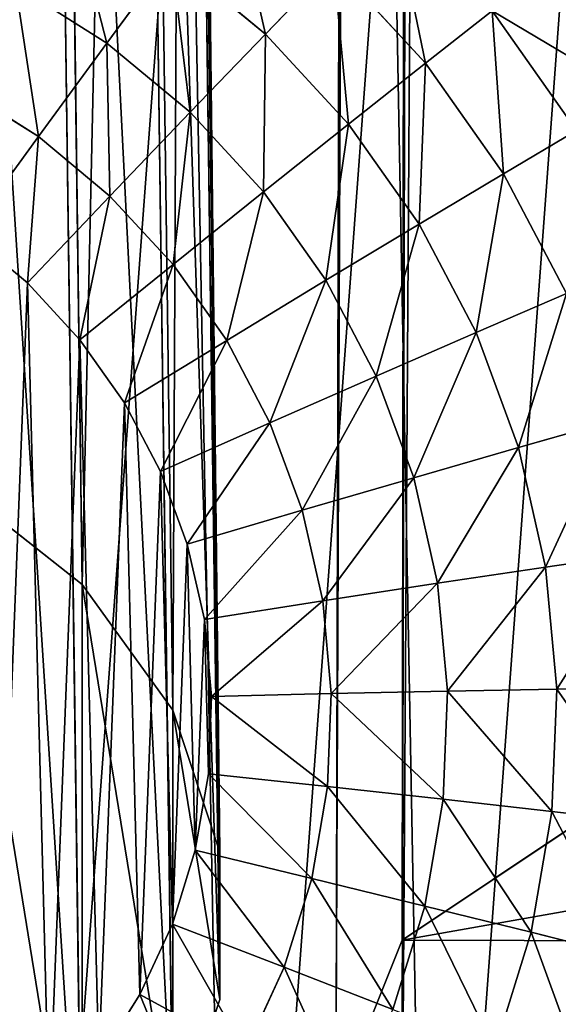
# Model space of a CAD drawing. Extents: x 0 to 230, y 0 to 588.
# Tile 122 of 256: x 119.04 to 124.51, y 112.92 to 122.91. Entities that reach past the tile are written whole.
import ezdxf

# ---------------------------------------------------------------- set-up
doc = ezdxf.new("R2010")
doc.units = 0
doc.header["$LTSCALE"] = 25.4
doc.layers.get('0').update_dxf_attribs({"color": 13, "linetype": 'CONTINUOUS'})

# ---------------------------------------------------------------- blocks, each defined once
blk = doc.blocks.new('VIPER-I-6512-6513_STL_3')
at = {"color": 250}
for p, q in [((-3.5293, 581.5056, 324.6056), (-4.7464, 122.3715, 739.6106)), ((-3.5293, 581.5056, 324.6056), (-4.7464, 122.3715, 739.6106)), ((-4.2036, 579.831, 322.751), (-5.4207, 120.6969, 737.756)), ((-4.2036, 579.831, 322.751), (-5.4207, 120.6969, 737.756)), ((-3.5382, 578.1528, 320.8963), (-4.7553, 119.0187, 735.9013)), ((-3.5382, 578.1528, 320.8963), (-4.7553, 119.0187, 735.9013)), ((-8.3548, 152.7039, 502.3915), (-7.9939, 125.9793, 460.1344)), ((-8.3548, 152.7039, 502.3915), (-7.9939, 125.9793, 460.1344)), ((-7.4352, 151.4291, 503.2056), (-7.0743, 124.7045, 460.9485)), ((-7.4352, 151.4291, 503.2056), (-7.0743, 124.7045, 460.9485)), ((-6.9577, 149.9904, 504.1196), (-6.5968, 123.2657, 461.8625)), ((-6.9577, 149.9904, 504.1196), (-6.5968, 123.2657, 461.8625)), ((-6.8972, 149.2426, 504.593), (-6.5968, 123.2657, 461.8625)), ((-6.8972, 149.2426, 504.593), (-6.5968, 123.2657, 461.8625)), ((-6.8972, 149.2426, 504.593), (-6.5969, 121.7697, 462.8086)), ((-6.8972, 149.2426, 504.593), (-6.5969, 121.7697, 462.8086)), ((-6.9578, 148.4943, 505.0657), (-6.5969, 121.7697, 462.8086)), ((-6.9578, 148.4943, 505.0657), (-6.5969, 121.7697, 462.8086)), ((-7.4355, 147.0518, 505.9739), (-7.0746, 120.3272, 463.7168)), ((-7.4355, 147.0518, 505.9739), (-7.0746, 120.3272, 463.7168)), ((-8.3553, 145.7701, 506.7767), (-7.9944, 119.0454, 464.5196)), ((-8.3553, 145.7701, 506.7767), (-7.9944, 119.0454, 464.5196)), ((-7.7451, 131.467, 459.7002), (-7.0919, 132.3532, 459.174)), ((-7.7451, 131.467, 459.7002), (-7.0919, 132.3532, 459.174)), ((-7.0919, 132.3532, 459.174), (-6.1365, 131.5588, 459.1929)), ((-7.0919, 132.3532, 459.174), (-6.1365, 131.5588, 459.1929)), ((-6.1365, 131.5588, 459.1929), (-5.4441, 132.2724, 458.4856)), ((-6.1365, 131.5588, 459.1929), (-5.4441, 132.2724, 458.4856)), ((-5.4441, 132.2724, 458.4856), (-4.5119, 131.264, 458.5078)), ((-5.4441, 132.2724, 458.4856), (-4.5119, 131.264, 458.5078)), ((-8.6736, 132.0528, 459.6849), (-7.7451, 131.467, 459.7002)), ((-8.6736, 132.0528, 459.6849), (-7.7451, 131.467, 459.7002)), ((-4.5119, 131.264, 458.5078), (-3.836, 131.7929, 457.6404)), ((-4.5119, 131.264, 458.5078), (-3.836, 131.7929, 457.6404)), ((-3.836, 131.7929, 457.6404), (-2.9783, 130.5794, 457.6656)), ((-3.836, 131.7929, 457.6404), (-2.9783, 130.5794, 457.6656)), ((-6.9009, 130.7651, 459.7169), (-6.1365, 131.5588, 459.1929)), ((-6.9009, 130.7651, 459.7169), (-6.1365, 131.5588, 459.1929)), ((-6.1365, 131.5588, 459.1929), (-5.293, 130.6465, 459.2131)), ((-6.1365, 131.5588, 459.1929), (-5.293, 130.6465, 459.2131)), ((-8.4398, 130.5188, 460.0273), (-7.7451, 131.467, 459.7002)), ((-8.4398, 130.5188, 460.0273), (-7.7451, 131.467, 459.7002)), ((-7.7451, 131.467, 459.7002), (-6.9009, 130.7651, 459.7169)), ((-7.7451, 131.467, 459.7002), (-6.9009, 130.7651, 459.7169)), ((-5.293, 130.6465, 459.2131), (-4.5119, 131.264, 458.5078)), ((-5.293, 130.6465, 459.2131), (-4.5119, 131.264, 458.5078)), ((-4.5119, 131.264, 458.5078), (-3.7193, 130.1427, 458.5311)), ((-4.5119, 131.264, 458.5078), (-3.7193, 130.1427, 458.5311)), ((-9.238, 131.0223, 460.0141), (-8.4398, 130.5188, 460.0273)), ((-9.238, 131.0223, 460.0141), (-8.4398, 130.5188, 460.0273)), ((-7.7141, 129.9154, 460.0416), (-6.9009, 130.7651, 459.7169)), ((-7.7141, 129.9154, 460.0416), (-6.9009, 130.7651, 459.7169)), ((-6.9009, 130.7651, 459.7169), (-6.1556, 129.959, 459.7347)), ((-6.9009, 130.7651, 459.7169), (-6.1556, 129.959, 459.7347)), ((-6.1556, 129.959, 459.7347), (-5.293, 130.6465, 459.2131)), ((-6.1556, 129.959, 459.7347), (-5.293, 130.6465, 459.2131)), ((-5.293, 130.6465, 459.2131), (-4.5758, 129.6319, 459.2341)), ((-5.293, 130.6465, 459.2131), (-4.5758, 129.6319, 459.2341)), ((-3.7193, 130.1427, 458.5311), (-2.9783, 130.5794, 457.6656)), ((-3.7193, 130.1427, 458.5311), (-2.9783, 130.5794, 457.6656)), ((-9.1549, 129.5372, 460.1452), (-8.4398, 130.5188, 460.0273)), ((-9.1549, 129.5372, 460.1452), (-8.4398, 130.5188, 460.0273)), ((-8.4398, 130.5188, 460.0273), (-7.7141, 129.9154, 460.0416)), ((-8.4398, 130.5188, 460.0273), (-7.7141, 129.9154, 460.0416)), ((-4.5758, 129.6319, 459.2341), (-3.7193, 130.1427, 458.5311)), ((-4.5758, 129.6319, 459.2341), (-3.7193, 130.1427, 458.5311)), ((-3.7193, 130.1427, 458.5311), (-3.0798, 128.9274, 458.5549)), ((-3.7193, 130.1427, 458.5311), (-3.0798, 128.9274, 458.5549)), ((-8.5515, 129.0354, 460.1572), (-7.7141, 129.9154, 460.0416)), ((-8.5515, 129.0354, 460.1572), (-7.7141, 129.9154, 460.0416)), ((-7.7141, 129.9154, 460.0416), (-7.0735, 129.2224, 460.0569)), ((-7.7141, 129.9154, 460.0416), (-7.0735, 129.2224, 460.0569)), ((-7.0735, 129.2224, 460.0569), (-6.1556, 129.959, 459.7347)), ((-7.0735, 129.2224, 460.0569), (-6.1556, 129.959, 459.7347)), ((-6.1556, 129.959, 459.7347), (-5.5219, 129.0625, 459.7533)), ((-6.1556, 129.959, 459.7347), (-5.5219, 129.0625, 459.7533)), ((-5.5219, 129.0625, 459.7533), (-4.5758, 129.6319, 459.2341)), ((-5.5219, 129.0625, 459.7533), (-4.5758, 129.6319, 459.2341)), ((-4.5758, 129.6319, 459.2341), (-3.9973, 128.5323, 459.2556)), ((-4.5758, 129.6319, 459.2341), (-3.9973, 128.5323, 459.2556)), ((-8.5515, 129.0354, 460.1572), (-9.1549, 129.5372, 460.1452)), ((-8.5515, 129.0354, 460.1572), (-9.1549, 129.5372, 460.1452)), ((-8.0188, 128.4592, 460.1699), (-7.0735, 129.2224, 460.0569)), ((-8.0188, 128.4592, 460.1699), (-7.0735, 129.2224, 460.0569)), ((-7.0735, 129.2224, 460.0569), (-6.5288, 128.4518, 460.0728)), ((-7.0735, 129.2224, 460.0569), (-6.5288, 128.4518, 460.0728)), ((-8.0188, 128.4592, 460.1699), (-8.5515, 129.0354, 460.1572)), ((-8.0188, 128.4592, 460.1699), (-8.5515, 129.0354, 460.1572)), ((-6.5288, 128.4518, 460.0728), (-5.5219, 129.0625, 459.7533)), ((-6.5288, 128.4518, 460.0728), (-5.5219, 129.0625, 459.7533)), ((-5.5219, 129.0625, 459.7533), (-5.0107, 128.0909, 459.7723)), ((-5.5219, 129.0625, 459.7533), (-5.0107, 128.0909, 459.7723)), ((-3.9973, 128.5323, 459.2556), (-3.0798, 128.9274, 458.5549)), ((-3.9973, 128.5323, 459.2556), (-3.0798, 128.9274, 458.5549)), ((-5.0107, 128.0909, 459.7723), (-3.9973, 128.5323, 459.2556)), ((-5.0107, 128.0909, 459.7723), (-3.9973, 128.5323, 459.2556)), ((-3.9973, 128.5323, 459.2556), (-3.5672, 127.3667, 459.2773)), ((-3.9973, 128.5323, 459.2556), (-3.5672, 127.3667, 459.2773)), ((-7.5659, 127.8184, 460.1831), (-8.0188, 128.4592, 460.1699)), ((-7.5659, 127.8184, 460.1831), (-8.0188, 128.4592, 460.1699)), ((-7.5659, 127.8184, 460.1831), (-6.5288, 128.4518, 460.0728)), ((-7.5659, 127.8184, 460.1831), (-6.5288, 128.4518, 460.0728)), ((-6.5288, 128.4518, 460.0728), (-6.0893, 127.6167, 460.0892)), ((-6.5288, 128.4518, 460.0728), (-6.0893, 127.6167, 460.0892)), ((-6.0893, 127.6167, 460.0892), (-5.0107, 128.0909, 459.7723)), ((-6.0893, 127.6167, 460.0892), (-5.0107, 128.0909, 459.7723)), ((-5.0107, 128.0909, 459.7723), (-4.6307, 127.061, 459.7915)), ((-5.0107, 128.0909, 459.7723), (-4.6307, 127.061, 459.7915)), ((-7.2004, 127.124, 460.1967), (-7.5659, 127.8184, 460.1831)), ((-7.2004, 127.124, 460.1967), (-7.5659, 127.8184, 460.1831)), ((-7.2004, 127.124, 460.1967), (-6.0893, 127.6167, 460.0892)), ((-7.2004, 127.124, 460.1967), (-6.0893, 127.6167, 460.0892)), ((-6.0893, 127.6167, 460.0892), (-5.7627, 126.7313, 460.1057)), ((-6.0893, 127.6167, 460.0892), (-5.7627, 126.7313, 460.1057)), ((-3.5672, 127.3667, 459.2773), (-2.6045, 127.6392, 458.5788)), ((-3.5672, 127.3667, 459.2773), (-2.6045, 127.6392, 458.5788)), ((-4.6307, 127.061, 459.7915), (-3.5672, 127.3667, 459.2773)), ((-4.6307, 127.061, 459.7915), (-3.5672, 127.3667, 459.2773)), ((-3.5672, 127.3667, 459.2773), (-3.293, 126.1548, 459.2988)), ((-3.5672, 127.3667, 459.2773), (-3.293, 126.1548, 459.2988)), ((-6.9288, 126.3878, 460.2104), (-7.2004, 127.124, 460.1967)), ((-6.9288, 126.3878, 460.2104), (-7.2004, 127.124, 460.1967)), ((-7.9939, 125.9793, 460.1344), (-9.2875, 126.9955, 459.4807)), ((-7.9939, 125.9793, 460.1344), (-9.2875, 126.9955, 459.4807)), ((-5.7627, 126.7313, 460.1057), (-4.6307, 127.061, 459.7915)), ((-5.7627, 126.7313, 460.1057), (-4.6307, 127.061, 459.7915)), ((-4.6307, 127.061, 459.7915), (-4.3884, 125.9902, 459.8105)), ((-4.6307, 127.061, 459.7915), (-4.3884, 125.9902, 459.8105)), ((-6.9288, 126.3878, 460.2104), (-5.7627, 126.7313, 460.1057)), ((-6.9288, 126.3878, 460.2104), (-5.7627, 126.7313, 460.1057)), ((-5.7627, 126.7313, 460.1057), (-5.5544, 125.8109, 460.122)), ((-5.7627, 126.7313, 460.1057), (-5.5544, 125.8109, 460.122)), ((-6.7556, 125.6224, 460.224), (-6.9288, 126.3878, 460.2104)), ((-6.7556, 125.6224, 460.224), (-6.9288, 126.3878, 460.2104)), ((-3.293, 126.1548, 459.2988), (-2.3014, 126.2998, 458.6026)), ((-3.293, 126.1548, 459.2988), (-2.3014, 126.2998, 458.6026)), ((-4.3884, 125.9902, 459.8105), (-3.293, 126.1548, 459.2988)), ((-4.3884, 125.9902, 459.8105), (-3.293, 126.1548, 459.2988)), ((-3.293, 126.1548, 459.2988), (-3.1793, 124.9175, 459.3197)), ((-3.293, 126.1548, 459.2988), (-3.1793, 124.9175, 459.3197)), ((-5.5544, 125.8109, 460.122), (-4.3884, 125.9902, 459.8105)), ((-5.5544, 125.8109, 460.122), (-4.3884, 125.9902, 459.8105)), ((-4.3884, 125.9902, 459.8105), (-4.2879, 124.8969, 459.8289)), ((-4.3884, 125.9902, 459.8105), (-4.2879, 124.8969, 459.8289)), ((-7.0743, 124.7045, 460.9485), (-7.9939, 125.9793, 460.1344)), ((-7.0743, 124.7045, 460.9485), (-7.9939, 125.9793, 460.1344)), ((-6.7556, 125.6224, 460.224), (-5.5544, 125.8109, 460.122)), ((-6.7556, 125.6224, 460.224), (-5.5544, 125.8109, 460.122)), ((-5.5544, 125.8109, 460.122), (-5.4681, 124.8711, 460.1379)), ((-5.5544, 125.8109, 460.122), (-5.4681, 124.8711, 460.1379)), ((-6.6838, 124.841, 460.2372), (-6.7556, 125.6224, 460.224)), ((-6.6838, 124.841, 460.2372), (-6.7556, 125.6224, 460.224)), ((-5.4681, 124.8711, 460.1379), (-4.2879, 124.8969, 459.8289)), ((-5.4681, 124.8711, 460.1379), (-4.2879, 124.8969, 459.8289)), ((-4.2879, 124.8969, 459.8289), (-4.3311, 123.7999, 459.8466)), ((-4.2879, 124.8969, 459.8289), (-4.3311, 123.7999, 459.8466)), ((-4.2879, 124.8969, 459.8289), (-3.1793, 124.9175, 459.3197)), ((-4.2879, 124.8969, 459.8289), (-3.1793, 124.9175, 459.3197)), ((-3.1793, 124.9175, 459.3197), (-3.2281, 123.676, 459.3397)), ((-3.1793, 124.9175, 459.3197), (-3.2281, 123.676, 459.3397)), ((-3.1793, 124.9175, 459.3197), (-2.1758, 124.9324, 458.6257)), ((-3.1793, 124.9175, 459.3197), (-2.1758, 124.9324, 458.6257)), ((-6.7146, 124.0568, 460.2498), (-6.6838, 124.841, 460.2372)), ((-6.7146, 124.0568, 460.2498), (-6.6838, 124.841, 460.2372)), ((-6.6838, 124.841, 460.2372), (-5.4681, 124.8711, 460.1379)), ((-6.6838, 124.841, 460.2372), (-5.4681, 124.8711, 460.1379)), ((-5.4681, 124.8711, 460.1379), (-5.5051, 123.9282, 460.153)), ((-5.4681, 124.8711, 460.1379), (-5.5051, 123.9282, 460.153)), ((-6.5968, 123.2657, 461.8625), (-7.0743, 124.7045, 460.9485)), ((-6.5968, 123.2657, 461.8625), (-7.0743, 124.7045, 460.9485)), ((-6.8476, 123.2834, 460.2616), (-6.7146, 124.0568, 460.2498)), ((-6.8476, 123.2834, 460.2616), (-6.7146, 124.0568, 460.2498)), ((-6.7146, 124.0568, 460.2498), (-5.5051, 123.9282, 460.153)), ((-6.7146, 124.0568, 460.2498), (-5.5051, 123.9282, 460.153)), ((-5.5051, 123.9282, 460.153), (-5.665, 122.9981, 460.1673)), ((-5.5051, 123.9282, 460.153), (-5.665, 122.9981, 460.1673)), ((-5.5051, 123.9282, 460.153), (-4.3311, 123.7999, 459.8466)), ((-5.5051, 123.9282, 460.153), (-4.3311, 123.7999, 459.8466)), ((-4.3311, 123.7999, 459.8466), (-4.517, 122.7179, 459.8631)), ((-4.3311, 123.7999, 459.8466), (-4.517, 122.7179, 459.8631)), ((-4.3311, 123.7999, 459.8466), (-3.2281, 123.676, 459.3397)), ((-4.3311, 123.7999, 459.8466), (-3.2281, 123.676, 459.3397)), ((-2.913, 123.5938, 740.9683), (-4.7464, 122.3715, 739.6106)), ((-2.913, 123.5938, 740.9683), (-4.7464, 122.3715, 739.6106)), ((-3.2281, 123.676, 459.3397), (-3.4386, 122.4514, 459.3584)), ((-3.2281, 123.676, 459.3397), (-3.4386, 122.4514, 459.3584)), ((-3.2281, 123.676, 459.3397), (-2.2297, 123.5602, 458.6478)), ((-3.2281, 123.676, 459.3397), (-2.2297, 123.5602, 458.6478)), ((-7.0803, 122.534, 460.2724), (-6.8476, 123.2834, 460.2616)), ((-7.0803, 122.534, 460.2724), (-6.8476, 123.2834, 460.2616)), ((-6.8476, 123.2834, 460.2616), (-5.665, 122.9981, 460.1673)), ((-6.8476, 123.2834, 460.2616), (-5.665, 122.9981, 460.1673)), ((-6.5969, 121.7697, 462.8086), (-6.5968, 123.2657, 461.8625)), ((-6.5969, 121.7697, 462.8086), (-6.5968, 123.2657, 461.8625)), ((-5.665, 122.9981, 460.1673), (-5.9449, 122.0968, 460.1802)), ((-5.665, 122.9981, 460.1673), (-5.9449, 122.0968, 460.1802)), ((-5.665, 122.9981, 460.1673), (-4.517, 122.7179, 459.8631)), ((-5.665, 122.9981, 460.1673), (-4.517, 122.7179, 459.8631)), ((-4.517, 122.7179, 459.8631), (-4.8426, 121.6694, 459.8782)), ((-4.517, 122.7179, 459.8631), (-4.8426, 121.6694, 459.8782)), ((-4.517, 122.7179, 459.8631), (-3.4386, 122.4514, 459.3584)), ((-4.517, 122.7179, 459.8631), (-3.4386, 122.4514, 459.3584)), ((-7.4089, 121.8213, 460.282), (-7.0803, 122.534, 460.2724)), ((-7.4089, 121.8213, 460.282), (-7.0803, 122.534, 460.2724)), ((-7.0803, 122.534, 460.2724), (-5.9449, 122.0968, 460.1802)), ((-7.0803, 122.534, 460.2724), (-5.9449, 122.0968, 460.1802)), ((-3.4386, 122.4514, 459.3584), (-3.8071, 121.2648, 459.3755)), ((-3.4386, 122.4514, 459.3584), (-3.8071, 121.2648, 459.3755)), ((-3.4386, 122.4514, 459.3584), (-2.4623, 122.2068, 458.6684)), ((-3.4386, 122.4514, 459.3584), (-2.4623, 122.2068, 458.6684)), ((-4.7464, 122.3715, 739.6106), (-5.4207, 120.6969, 737.756)), ((-4.7464, 122.3715, 739.6106), (-5.4207, 120.6969, 737.756)), ((-5.9449, 122.0968, 460.1802), (-6.34, 121.2397, 460.1918)), ((-5.9449, 122.0968, 460.1802), (-6.34, 121.2397, 460.1918)), ((-5.9449, 122.0968, 460.1802), (-4.8426, 121.6694, 459.8782)), ((-5.9449, 122.0968, 460.1802), (-4.8426, 121.6694, 459.8782)), ((-7.8277, 121.1576, 460.2903), (-7.4089, 121.8213, 460.282)), ((-7.8277, 121.1576, 460.2903), (-7.4089, 121.8213, 460.282)), ((-7.4089, 121.8213, 460.282), (-6.34, 121.2397, 460.1918)), ((-7.4089, 121.8213, 460.282), (-6.34, 121.2397, 460.1918)), ((-7.0746, 120.3272, 463.7168), (-6.5969, 121.7697, 462.8086)), ((-7.0746, 120.3272, 463.7168), (-6.5969, 121.7697, 462.8086))]:
    blk.add_line(p, q, dxfattribs=at)
at = {"color": 7}
mesh = blk.add_polyface(dxfattribs=at)
corners = [(-2.913, 123.5938, 740.9683), (-3.5293, 581.5056, 324.6056), (-4.7464, 122.3715, 739.6106), (-1.6959, 582.7279, 325.9633)]
mesh.append_faces([[corners[k] for k in face] for face in [(0, 1, 2), (1, 0, 3)]], dxfattribs={"vtx0": -1, "color": 7})
mesh = blk.add_polyface(dxfattribs=at)
corners = [(-4.7464, 122.3715, 739.6106), (-4.2036, 579.831, 322.751), (-5.4207, 120.6969, 737.756), (-3.5293, 581.5056, 324.6056)]
mesh.append_faces([[corners[k] for k in face] for face in [(0, 1, 2), (1, 0, 3)]], dxfattribs={"vtx0": -1, "color": 7})
mesh = blk.add_polyface(dxfattribs=at)
corners = [(-5.4207, 120.6969, 737.756), (-3.5382, 578.1528, 320.8963), (-4.7553, 119.0187, 735.9013), (-4.2036, 579.831, 322.751)]
mesh.append_faces([[corners[k] for k in face] for face in [(0, 1, 2), (1, 0, 3)]], dxfattribs={"vtx0": -1, "color": 7})
mesh = blk.add_polyface(dxfattribs=at)
corners = [(-4.7553, 119.0187, 735.9013), (-1.7113, 576.9208, 319.5386), (-2.9284, 117.7867, 734.5436), (-3.5382, 578.1528, 320.8963)]
mesh.append_faces([[corners[k] for k in face] for face in [(0, 1, 2), (1, 0, 3)]], dxfattribs={"vtx0": -1, "color": 7})
mesh = blk.add_polyface(dxfattribs=at)
corners = [(-9.2875, 126.9955, 459.4807), (-8.3548, 152.7039, 502.3915), (-7.9939, 125.9793, 460.1344), (-9.6485, 153.7201, 501.7378)]
mesh.append_faces([[corners[k] for k in face] for face in [(0, 1, 2), (1, 0, 3)]], dxfattribs={"vtx0": -1, "color": 7})
mesh = blk.add_polyface(dxfattribs=at)
corners = [(-7.9939, 125.9793, 460.1344), (-7.4352, 151.4291, 503.2056), (-7.0743, 124.7045, 460.9485), (-8.3548, 152.7039, 502.3915)]
mesh.append_faces([[corners[k] for k in face] for face in [(0, 1, 2), (1, 0, 3)]], dxfattribs={"vtx0": -1, "color": 7})
mesh = blk.add_polyface(dxfattribs=at)
corners = [(-7.0743, 124.7045, 460.9485), (-6.9577, 149.9904, 504.1196), (-6.5968, 123.2657, 461.8625), (-7.4352, 151.4291, 503.2056)]
mesh.append_faces([[corners[k] for k in face] for face in [(0, 1, 2), (1, 0, 3)]], dxfattribs={"vtx0": -1, "color": 7})
mesh = blk.add_polyface(dxfattribs=at)
corners = [(-6.9577, 149.9904, 504.1196), (-6.8972, 149.2426, 504.593), (-6.5968, 123.2657, 461.8625)]
mesh.append_faces([[corners[k] for k in face] for face in [(0, 1, 2)]], dxfattribs={"color": 7})
mesh = blk.add_polyface(dxfattribs=at)
corners = [(-6.8972, 149.2426, 504.593), (-6.9578, 148.4943, 505.0657), (-6.5969, 121.7697, 462.8086)]
mesh.append_faces([[corners[k] for k in face] for face in [(0, 1, 2)]], dxfattribs={"color": 7})
mesh = blk.add_polyface(dxfattribs=at)
corners = [(-6.8972, 149.2426, 504.593), (-6.5969, 121.7697, 462.8086), (-6.5968, 123.2657, 461.8625)]
mesh.append_faces([[corners[k] for k in face] for face in [(0, 1, 2)]], dxfattribs={"color": 7})
mesh = blk.add_polyface(dxfattribs=at)
corners = [(-6.5969, 121.7697, 462.8086), (-7.4355, 147.0518, 505.9739), (-7.0746, 120.3272, 463.7168), (-6.9578, 148.4943, 505.0657)]
mesh.append_faces([[corners[k] for k in face] for face in [(0, 1, 2), (1, 0, 3)]], dxfattribs={"vtx0": -1, "color": 7})
mesh = blk.add_polyface(dxfattribs=at)
corners = [(-7.0746, 120.3272, 463.7168), (-8.3553, 145.7701, 506.7767), (-7.9944, 119.0454, 464.5196), (-7.4355, 147.0518, 505.9739)]
mesh.append_faces([[corners[k] for k in face] for face in [(0, 1, 2), (1, 0, 3)]], dxfattribs={"vtx0": -1, "color": 7})
mesh = blk.add_polyface(dxfattribs=at)
corners = [(-7.9944, 119.0454, 464.5196), (-9.649, 144.744, 507.4146), (-9.2881, 118.0193, 465.1574), (-8.3553, 145.7701, 506.7767)]
mesh.append_faces([[corners[k] for k in face] for face in [(0, 1, 2), (1, 0, 3)]], dxfattribs={"vtx0": -1, "color": 7})
mesh = blk.add_polyface(dxfattribs=at)
corners = [(-25.3163, 126.3445, 430.0927), (-25.2281, 121.5684, 430.1713), (-25.4935, 123.9523, 430.1307), (-24.7025, 128.6633, 430.0587), (-24.5291, 119.2739, 430.2131), (-23.673, 130.83, 430.0297), (-23.4204, 117.1469, 430.2547), (-22.2629, 132.7707, 430.0067), (-21.9396, 115.2599, 430.2946), (-20.5202, 134.4193, 429.9906), (-20.1372, 113.6772, 430.3317), (-18.5043, 135.7196, 429.9818), (-18.0746, 112.4525, 430.3644), (-16.2837, 136.6275, 429.9807), (-15.8221, 111.6277, 430.3918), (-13.9342, 137.1119, 429.9874), (-13.4563, 111.2308, 430.413), (-11.5357, 137.1565, 430.0015), (-11.0577, 111.2753, 430.4271), (-9.1698, 136.7596, 430.0226), (-8.7082, 111.7597, 430.4337), (-6.9173, 135.9347, 430.05), (-6.4876, 112.6676, 430.4326), (-4.8547, 134.7101, 430.0828), (-4.4717, 113.968, 430.4239), (-3.0524, 133.1273, 430.1198), (-2.729, 115.6165, 430.4077), (-1.5716, 131.2403, 430.1598), (-1.3189, 117.5572, 430.3848), (-0.4628, 129.1133, 430.2014), (-0.2894, 119.7239, 430.3558), (0.2362, 126.8188, 430.2432), (0.3244, 122.0428, 430.3217), (0.5016, 124.4349, 430.2838)]
mesh.append_faces([[corners[k] for k in face] for face in [(0, 1, 2), (32, 31, 33)]], dxfattribs={"vtx0": -1, "color": 7})
mesh.append_faces([[corners[k] for k in face] for face in [(1, 3, 4), (4, 5, 6), (6, 7, 8), (8, 9, 10), (10, 11, 12), (12, 13, 14), (14, 15, 16), (16, 17, 18), (18, 19, 20), (20, 21, 22), (22, 23, 24), (24, 25, 26), (26, 27, 28), (28, 29, 30), (30, 31, 32)]], dxfattribs={"vtx0": -1, "vtx1": -1, "color": 7})
mesh.append_faces([[corners[k] for k in face] for face in [(1, 0, 3), (4, 3, 5), (6, 5, 7), (8, 7, 9), (10, 9, 11), (12, 11, 13), (14, 13, 15), (16, 15, 17), (18, 17, 19), (20, 19, 21), (22, 21, 23), (24, 23, 25), (26, 25, 27), (28, 27, 29), (30, 29, 31)]], dxfattribs={"vtx0": -1, "vtx2": -1, "color": 7})
mesh = blk.add_polyface(dxfattribs=at)
corners = [(-6.1365, 131.5588, 459.1929), (-6.5, 133.1504, 458.4647), (-7.0919, 132.3532, 459.174), (-5.4441, 132.2724, 458.4856)]
mesh.append_faces([[corners[k] for k in face] for face in [(0, 1, 2), (1, 0, 3)]], dxfattribs={"vtx0": -1, "color": 7})
mesh = blk.add_polyface(dxfattribs=at)
corners = [(-7.7451, 131.467, 459.7002), (-8.1428, 133.0161, 459.1567), (-8.6736, 132.0528, 459.6849), (-7.0919, 132.3532, 459.174)]
mesh.append_faces([[corners[k] for k in face] for face in [(0, 1, 2), (1, 0, 3)]], dxfattribs={"vtx0": -1, "color": 7})
mesh = blk.add_polyface(dxfattribs=at)
corners = [(-4.5119, 131.264, 458.5078), (-4.8449, 132.8841, 457.6164), (-5.4441, 132.2724, 458.4856), (-3.836, 131.7929, 457.6404)]
mesh.append_faces([[corners[k] for k in face] for face in [(0, 1, 2), (1, 0, 3)]], dxfattribs={"vtx0": -1, "color": 7})
mesh = blk.add_polyface(dxfattribs=at)
corners = [(-1.9289, 131.1801, 455.5566), (-3.286, 132.217, 456.6373), (-2.3754, 130.9288, 456.6639), (-2.8784, 132.5235, 455.5287)]
mesh.append_faces([[corners[k] for k in face] for face in [(0, 1, 2), (1, 0, 3)]], dxfattribs={"vtx0": -1, "color": 7})
mesh = blk.add_polyface(dxfattribs=at)
corners = [(-6.9009, 130.7651, 459.7169), (-7.0919, 132.3532, 459.174), (-7.7451, 131.467, 459.7002), (-6.1365, 131.5588, 459.1929)]
mesh.append_faces([[corners[k] for k in face] for face in [(0, 1, 2), (1, 0, 3)]], dxfattribs={"vtx0": -1, "color": 7})
mesh = blk.add_polyface(dxfattribs=at)
corners = [(-5.293, 130.6465, 459.2131), (-5.4441, 132.2724, 458.4856), (-6.1365, 131.5588, 459.1929), (-4.5119, 131.264, 458.5078)]
mesh.append_faces([[corners[k] for k in face] for face in [(0, 1, 2), (1, 0, 3)]], dxfattribs={"vtx0": -1, "color": 7})
mesh = blk.add_polyface(dxfattribs=at)
corners = [(-2.3754, 130.9288, 456.6639), (-3.836, 131.7929, 457.6404), (-2.9783, 130.5794, 457.6656), (-3.286, 132.217, 456.6373)]
mesh.append_faces([[corners[k] for k in face] for face in [(0, 1, 2), (1, 0, 3)]], dxfattribs={"vtx0": -1, "color": 7})
mesh = blk.add_polyface(dxfattribs=at)
corners = [(-8.4398, 130.5188, 460.0273), (-8.6736, 132.0528, 459.6849), (-9.238, 131.0223, 460.0141), (-7.7451, 131.467, 459.7002)]
mesh.append_faces([[corners[k] for k in face] for face in [(0, 1, 2), (1, 0, 3)]], dxfattribs={"vtx0": -1, "color": 7})
mesh = blk.add_polyface(dxfattribs=at)
corners = [(-3.7193, 130.1427, 458.5311), (-3.836, 131.7929, 457.6404), (-4.5119, 131.264, 458.5078), (-2.9783, 130.5794, 457.6656)]
mesh.append_faces([[corners[k] for k in face] for face in [(0, 1, 2), (1, 0, 3)]], dxfattribs={"vtx0": -1, "color": 7})
mesh = blk.add_polyface(dxfattribs=at)
corners = [(-6.1556, 129.959, 459.7347), (-6.1365, 131.5588, 459.1929), (-6.9009, 130.7651, 459.7169), (-5.293, 130.6465, 459.2131)]
mesh.append_faces([[corners[k] for k in face] for face in [(0, 1, 2), (1, 0, 3)]], dxfattribs={"vtx0": -1, "color": 7})
mesh = blk.add_polyface(dxfattribs=at)
corners = [(-7.7141, 129.9154, 460.0416), (-7.7451, 131.467, 459.7002), (-8.4398, 130.5188, 460.0273), (-6.9009, 130.7651, 459.7169)]
mesh.append_faces([[corners[k] for k in face] for face in [(0, 1, 2), (1, 0, 3)]], dxfattribs={"vtx0": -1, "color": 7})
mesh = blk.add_polyface(dxfattribs=at)
corners = [(-4.5758, 129.6319, 459.2341), (-4.5119, 131.264, 458.5078), (-5.293, 130.6465, 459.2131), (-3.7193, 130.1427, 458.5311)]
mesh.append_faces([[corners[k] for k in face] for face in [(0, 1, 2), (1, 0, 3)]], dxfattribs={"vtx0": -1, "color": 7})
mesh = blk.add_polyface(dxfattribs=at)
corners = [(-9.1549, 129.5372, 460.1452), (-9.238, 131.0223, 460.0141), (-9.8187, 129.9559, 460.1343), (-8.4398, 130.5188, 460.0273)]
mesh.append_faces([[corners[k] for k in face] for face in [(0, 1, 2), (1, 0, 3)]], dxfattribs={"vtx0": -1, "color": 7})
mesh = blk.add_polyface(dxfattribs=at)
corners = [(-18.6077, 123.7445, 460.1813), (-18.6487, 125.31, 460.1555), (-18.6795, 124.5259, 460.1681), (-18.5157, 126.0834, 460.1437), (-18.4345, 122.9791, 460.1949), (-18.283, 126.8329, 460.1329), (-18.1629, 122.2429, 460.2086), (-17.9544, 127.5456, 460.1233), (-17.7975, 121.5484, 460.2222), (-17.5356, 128.2093, 460.115), (-17.3445, 120.9076, 460.2354), (-17.0337, 128.8126, 460.1083), (-16.8118, 120.3314, 460.2482), (-16.4574, 129.3454, 460.1031), (-16.2084, 119.8297, 460.2601), (-15.8165, 129.7983, 460.0997), (-15.5446, 119.411, 460.271), (-15.1219, 130.1638, 460.0981), (-14.8319, 119.0825, 460.2808), (-14.3856, 130.4354, 460.0982), (-14.0824, 118.8499, 460.2892), (-13.6201, 130.6087, 460.1001), (-13.3089, 118.717, 460.2962), (-12.8386, 130.6806, 460.1038), (-12.5247, 118.6863, 460.3016), (-12.0544, 130.6498, 460.1091), (-11.7432, 118.7582, 460.3052), (-11.2809, 130.517, 460.1161), (-10.9777, 118.9314, 460.3071), (-10.5314, 130.2843, 460.1245), (-10.2414, 119.2031, 460.3073), (-9.8187, 129.9559, 460.1343), (-9.5468, 119.5685, 460.3056), (-9.1549, 129.5372, 460.1452), (-8.9059, 120.0215, 460.3022), (-8.5515, 129.0354, 460.1572), (-8.3296, 120.5542, 460.297), (-8.0188, 128.4592, 460.1699), (-7.8277, 121.1576, 460.2903), (-7.5659, 127.8184, 460.1831), (-7.4089, 121.8213, 460.282), (-7.2004, 127.124, 460.1967), (-7.0803, 122.534, 460.2724), (-6.9288, 126.3878, 460.2104), (-6.8476, 123.2834, 460.2616), (-6.7556, 125.6224, 460.224), (-6.7146, 124.0568, 460.2498), (-6.6838, 124.841, 460.2372)]
mesh.append_faces([[corners[k] for k in face] for face in [(0, 1, 2), (45, 46, 47)]], dxfattribs={"vtx0": -1, "color": 7})
mesh.append_faces([[corners[k] for k in face] for face in [(1, 0, 3), (3, 4, 5), (5, 6, 7), (7, 8, 9), (9, 10, 11), (11, 12, 13), (13, 14, 15), (15, 16, 17), (17, 18, 19), (19, 20, 21), (21, 22, 23), (23, 24, 25), (25, 26, 27), (27, 28, 29), (29, 30, 31), (31, 32, 33), (33, 34, 35), (35, 36, 37), (37, 38, 39), (39, 40, 41), (41, 42, 43), (43, 44, 45)]], dxfattribs={"vtx0": -1, "vtx1": -1, "color": 7})
mesh.append_faces([[corners[k] for k in face] for face in [(3, 0, 4), (5, 4, 6), (7, 6, 8), (9, 8, 10), (11, 10, 12), (13, 12, 14), (15, 14, 16), (17, 16, 18), (19, 18, 20), (21, 20, 22), (23, 22, 24), (25, 24, 26), (27, 26, 28), (29, 28, 30), (31, 30, 32), (33, 32, 34), (35, 34, 36), (37, 36, 38), (39, 38, 40), (41, 40, 42), (43, 42, 44), (45, 44, 46)]], dxfattribs={"vtx0": -1, "vtx2": -1, "color": 7})
mesh = blk.add_polyface(dxfattribs=at)
corners = [(-7.0735, 129.2224, 460.0569), (-6.9009, 130.7651, 459.7169), (-7.7141, 129.9154, 460.0416), (-6.1556, 129.959, 459.7347)]
mesh.append_faces([[corners[k] for k in face] for face in [(0, 1, 2), (1, 0, 3)]], dxfattribs={"vtx0": -1, "color": 7})
mesh = blk.add_polyface(dxfattribs=at)
corners = [(-5.5219, 129.0625, 459.7533), (-5.293, 130.6465, 459.2131), (-6.1556, 129.959, 459.7347), (-4.5758, 129.6319, 459.2341)]
mesh.append_faces([[corners[k] for k in face] for face in [(0, 1, 2), (1, 0, 3)]], dxfattribs={"vtx0": -1, "color": 7})
mesh = blk.add_polyface(dxfattribs=at)
corners = [(-3.0798, 128.9274, 458.5549), (-2.9783, 130.5794, 457.6656), (-3.7193, 130.1427, 458.5311), (-2.2863, 129.2643, 457.6913)]
mesh.append_faces([[corners[k] for k in face] for face in [(0, 1, 2), (1, 0, 3)]], dxfattribs={"vtx0": -1, "color": 7})
mesh = blk.add_polyface(dxfattribs=at)
corners = [(-8.5515, 129.0354, 460.1572), (-8.4398, 130.5188, 460.0273), (-9.1549, 129.5372, 460.1452), (-7.7141, 129.9154, 460.0416)]
mesh.append_faces([[corners[k] for k in face] for face in [(0, 1, 2), (1, 0, 3)]], dxfattribs={"vtx0": -1, "color": 7})
mesh = blk.add_polyface(dxfattribs=at)
corners = [(-3.9973, 128.5323, 459.2556), (-3.7193, 130.1427, 458.5311), (-4.5758, 129.6319, 459.2341), (-3.0798, 128.9274, 458.5549)]
mesh.append_faces([[corners[k] for k in face] for face in [(0, 1, 2), (1, 0, 3)]], dxfattribs={"vtx0": -1, "color": 7})
mesh = blk.add_polyface(dxfattribs=at)
corners = [(-8.0188, 128.4592, 460.1699), (-7.7141, 129.9154, 460.0416), (-8.5515, 129.0354, 460.1572), (-7.0735, 129.2224, 460.0569)]
mesh.append_faces([[corners[k] for k in face] for face in [(0, 1, 2), (1, 0, 3)]], dxfattribs={"vtx0": -1, "color": 7})
mesh = blk.add_polyface(dxfattribs=at)
corners = [(-6.5288, 128.4518, 460.0728), (-6.1556, 129.959, 459.7347), (-7.0735, 129.2224, 460.0569), (-5.5219, 129.0625, 459.7533)]
mesh.append_faces([[corners[k] for k in face] for face in [(0, 1, 2), (1, 0, 3)]], dxfattribs={"vtx0": -1, "color": 7})
mesh = blk.add_polyface(dxfattribs=at)
corners = [(-5.0107, 128.0909, 459.7723), (-4.5758, 129.6319, 459.2341), (-5.5219, 129.0625, 459.7533), (-3.9973, 128.5323, 459.2556)]
mesh.append_faces([[corners[k] for k in face] for face in [(0, 1, 2), (1, 0, 3)]], dxfattribs={"vtx0": -1, "color": 7})
mesh = blk.add_polyface(dxfattribs=at)
corners = [(-7.5659, 127.8184, 460.1831), (-7.0735, 129.2224, 460.0569), (-8.0188, 128.4592, 460.1699), (-6.5288, 128.4518, 460.0728)]
mesh.append_faces([[corners[k] for k in face] for face in [(0, 1, 2), (1, 0, 3)]], dxfattribs={"vtx0": -1, "color": 7})
mesh = blk.add_polyface(dxfattribs=at)
corners = [(-6.0893, 127.6167, 460.0892), (-5.5219, 129.0625, 459.7533), (-6.5288, 128.4518, 460.0728), (-5.0107, 128.0909, 459.7723)]
mesh.append_faces([[corners[k] for k in face] for face in [(0, 1, 2), (1, 0, 3)]], dxfattribs={"vtx0": -1, "color": 7})
mesh = blk.add_polyface(dxfattribs=at)
corners = [(-3.5672, 127.3667, 459.2773), (-3.0798, 128.9274, 458.5549), (-3.9973, 128.5323, 459.2556), (-2.6045, 127.6392, 458.5788)]
mesh.append_faces([[corners[k] for k in face] for face in [(0, 1, 2), (1, 0, 3)]], dxfattribs={"vtx0": -1, "color": 7})
mesh = blk.add_polyface(dxfattribs=at)
corners = [(-4.6307, 127.061, 459.7915), (-3.9973, 128.5323, 459.2556), (-5.0107, 128.0909, 459.7723), (-3.5672, 127.3667, 459.2773)]
mesh.append_faces([[corners[k] for k in face] for face in [(0, 1, 2), (1, 0, 3)]], dxfattribs={"vtx0": -1, "color": 7})
mesh = blk.add_polyface(dxfattribs=at)
corners = [(-7.2004, 127.124, 460.1967), (-6.5288, 128.4518, 460.0728), (-7.5659, 127.8184, 460.1831), (-6.0893, 127.6167, 460.0892)]
mesh.append_faces([[corners[k] for k in face] for face in [(0, 1, 2), (1, 0, 3)]], dxfattribs={"vtx0": -1, "color": 7})
mesh = blk.add_polyface(dxfattribs=at)
corners = [(-5.7627, 126.7313, 460.1057), (-5.0107, 128.0909, 459.7723), (-6.0893, 127.6167, 460.0892), (-4.6307, 127.061, 459.7915)]
mesh.append_faces([[corners[k] for k in face] for face in [(0, 1, 2), (1, 0, 3)]], dxfattribs={"vtx0": -1, "color": 7})
mesh = blk.add_polyface(dxfattribs=at)
corners = [(-6.9288, 126.3878, 460.2104), (-6.0893, 127.6167, 460.0892), (-7.2004, 127.124, 460.1967), (-5.7627, 126.7313, 460.1057)]
mesh.append_faces([[corners[k] for k in face] for face in [(0, 1, 2), (1, 0, 3)]], dxfattribs={"vtx0": -1, "color": 7})
mesh = blk.add_polyface(dxfattribs=at)
corners = [(-3.293, 126.1548, 459.2988), (-2.6045, 127.6392, 458.5788), (-3.5672, 127.3667, 459.2773), (-2.3014, 126.2998, 458.6026)]
mesh.append_faces([[corners[k] for k in face] for face in [(0, 1, 2), (1, 0, 3)]], dxfattribs={"vtx0": -1, "color": 7})
mesh = blk.add_polyface(dxfattribs=at)
corners = [(-16.1358, 127.3099, 459.2234), (-16.1362, 120.791, 463.3461), (-17.4724, 126.4911, 459.7298), (-19.2948, 123.9514, 461.3204), (-19.295, 120.9871, 463.1951), (-19.536, 122.4683, 462.2563), (-18.5899, 119.6176, 464.0672), (-18.5895, 125.3263, 460.4568), (-17.4729, 118.4613, 464.808), (-16.0268, 117.6041, 465.3625), (-15.2806, 120.0932, 463.7947), (-14.3589, 117.1094, 465.6896), (-14.2139, 119.6484, 464.0851), (-12.5929, 117.0141, 465.765), (-13.0363, 119.4985, 464.19), (-11.8588, 119.6574, 464.0995), (-10.8598, 117.3251, 465.5831), (-10.792, 120.1103, 463.8222), (-9.2881, 118.0193, 465.1574), (-9.9363, 120.8146, 463.3841), (-9.9359, 127.3335, 459.2614), (-9.2875, 126.9955, 459.4807), (-7.9944, 119.0454, 464.5196), (-7.9939, 125.9793, 460.1344), (-7.0746, 120.3272, 463.7168), (-7.0743, 124.7045, 460.9485), (-6.5969, 121.7697, 462.8086), (-6.5968, 123.2657, 461.8625)]
mesh.append_faces([[corners[k] for k in face] for face in [(3, 4, 5), (26, 25, 27)]], dxfattribs={"vtx0": -1, "color": 7})
mesh.append_faces([[corners[k] for k in face] for face in [(4, 3, 6), (6, 7, 8), (8, 2, 9), (9, 10, 11), (11, 12, 13), (13, 15, 16), (16, 17, 18), (18, 21, 22), (22, 23, 24), (24, 25, 26)]], dxfattribs={"vtx0": -1, "vtx1": -1, "color": 7})
mesh.append_faces([[corners[k] for k in face] for face in [(9, 2, 1)]], dxfattribs={"vtx0": -1, "vtx1": -1, "vtx2": -1, "color": 7})
mesh.append_faces([[corners[k] for k in face] for face in [(6, 3, 7), (8, 7, 2), (9, 1, 10), (11, 10, 12), (13, 12, 14), (13, 14, 15), (16, 15, 17), (18, 17, 19), (18, 19, 20), (18, 20, 21), (22, 21, 23), (24, 23, 25)]], dxfattribs={"vtx0": -1, "vtx2": -1, "color": 7})
mesh.append_faces([[corners[k] for k in face] for face in [(0, 1, 2)]], dxfattribs={"vtx1": -1, "color": 7})
mesh = blk.add_polyface(dxfattribs=at)
corners = [(-4.3884, 125.9902, 459.8105), (-3.5672, 127.3667, 459.2773), (-4.6307, 127.061, 459.7915), (-3.293, 126.1548, 459.2988)]
mesh.append_faces([[corners[k] for k in face] for face in [(0, 1, 2), (1, 0, 3)]], dxfattribs={"vtx0": -1, "color": 7})
mesh = blk.add_polyface(dxfattribs=at)
corners = [(-5.5544, 125.8109, 460.122), (-4.6307, 127.061, 459.7915), (-5.7627, 126.7313, 460.1057), (-4.3884, 125.9902, 459.8105)]
mesh.append_faces([[corners[k] for k in face] for face in [(0, 1, 2), (1, 0, 3)]], dxfattribs={"vtx0": -1, "color": 7})
mesh = blk.add_polyface(dxfattribs=at)
corners = [(-6.7556, 125.6224, 460.224), (-5.7627, 126.7313, 460.1057), (-6.9288, 126.3878, 460.2104), (-5.5544, 125.8109, 460.122)]
mesh.append_faces([[corners[k] for k in face] for face in [(0, 1, 2), (1, 0, 3)]], dxfattribs={"vtx0": -1, "color": 7})
mesh = blk.add_polyface(dxfattribs=at)
corners = [(-3.1793, 124.9175, 459.3197), (-2.3014, 126.2998, 458.6026), (-3.293, 126.1548, 459.2988), (-2.1758, 124.9324, 458.6257)]
mesh.append_faces([[corners[k] for k in face] for face in [(0, 1, 2), (1, 0, 3)]], dxfattribs={"vtx0": -1, "color": 7})
mesh = blk.add_polyface(dxfattribs=at)
corners = [(-4.2879, 124.8969, 459.8289), (-3.293, 126.1548, 459.2988), (-4.3884, 125.9902, 459.8105), (-3.1793, 124.9175, 459.3197)]
mesh.append_faces([[corners[k] for k in face] for face in [(0, 1, 2), (1, 0, 3)]], dxfattribs={"vtx0": -1, "color": 7})
mesh = blk.add_polyface(dxfattribs=at)
corners = [(-5.4681, 124.8711, 460.1379), (-4.3884, 125.9902, 459.8105), (-5.5544, 125.8109, 460.122), (-4.2879, 124.8969, 459.8289)]
mesh.append_faces([[corners[k] for k in face] for face in [(0, 1, 2), (1, 0, 3)]], dxfattribs={"vtx0": -1, "color": 7})
mesh = blk.add_polyface(dxfattribs=at)
corners = [(-6.6838, 124.841, 460.2372), (-5.5544, 125.8109, 460.122), (-6.7556, 125.6224, 460.224), (-5.4681, 124.8711, 460.1379)]
mesh.append_faces([[corners[k] for k in face] for face in [(0, 1, 2), (1, 0, 3)]], dxfattribs={"vtx0": -1, "color": 7})
mesh = blk.add_polyface(dxfattribs=at)
corners = [(-4.3311, 123.7999, 459.8466), (-5.4681, 124.8711, 460.1379), (-5.5051, 123.9282, 460.153), (-4.2879, 124.8969, 459.8289)]
mesh.append_faces([[corners[k] for k in face] for face in [(0, 1, 2), (1, 0, 3)]], dxfattribs={"vtx0": -1, "color": 7})
mesh = blk.add_polyface(dxfattribs=at)
corners = [(-3.2281, 123.676, 459.3397), (-4.2879, 124.8969, 459.8289), (-4.3311, 123.7999, 459.8466), (-3.1793, 124.9175, 459.3197)]
mesh.append_faces([[corners[k] for k in face] for face in [(0, 1, 2), (1, 0, 3)]], dxfattribs={"vtx0": -1, "color": 7})
mesh = blk.add_polyface(dxfattribs=at)
corners = [(-2.2297, 123.5602, 458.6478), (-3.1793, 124.9175, 459.3197), (-3.2281, 123.676, 459.3397), (-2.1758, 124.9324, 458.6257)]
mesh.append_faces([[corners[k] for k in face] for face in [(0, 1, 2), (1, 0, 3)]], dxfattribs={"vtx0": -1, "color": 7})
mesh = blk.add_polyface(dxfattribs=at)
corners = [(-5.5051, 123.9282, 460.153), (-6.6838, 124.841, 460.2372), (-6.7146, 124.0568, 460.2498), (-5.4681, 124.8711, 460.1379)]
mesh.append_faces([[corners[k] for k in face] for face in [(0, 1, 2), (1, 0, 3)]], dxfattribs={"vtx0": -1, "color": 7})
mesh = blk.add_polyface(dxfattribs=at)
corners = [(-5.665, 122.9981, 460.1673), (-6.7146, 124.0568, 460.2498), (-6.8476, 123.2834, 460.2616), (-5.5051, 123.9282, 460.153)]
mesh.append_faces([[corners[k] for k in face] for face in [(0, 1, 2), (1, 0, 3)]], dxfattribs={"vtx0": -1, "color": 7})
mesh = blk.add_polyface(dxfattribs=at)
corners = [(2.0716, 117.7734, 734.5436), (-2.9284, 117.7867, 734.5436), (-0.4296, 117.3309, 734.0467), (3.905, 118.9958, 735.9013), (-4.7553, 119.0187, 735.9013), (4.5793, 120.6704, 737.756), (-5.4207, 120.6969, 737.756), (3.9138, 122.3485, 739.6106), (-4.7464, 122.3715, 739.6106), (2.087, 123.5806, 740.9683), (-2.913, 123.5938, 740.9683), (-0.4118, 124.0364, 741.4653)]
mesh.append_faces([[corners[k] for k in face] for face in [(0, 1, 2), (10, 9, 11)]], dxfattribs={"vtx0": -1, "color": 7})
mesh.append_faces([[corners[k] for k in face] for face in [(1, 3, 4), (4, 5, 6), (6, 7, 8), (8, 9, 10)]], dxfattribs={"vtx0": -1, "vtx1": -1, "color": 7})
mesh.append_faces([[corners[k] for k in face] for face in [(1, 0, 3), (4, 3, 5), (6, 5, 7), (8, 7, 9)]], dxfattribs={"vtx0": -1, "vtx2": -1, "color": 7})
mesh = blk.add_polyface(dxfattribs=at)
corners = [(-4.517, 122.7179, 459.8631), (-5.5051, 123.9282, 460.153), (-5.665, 122.9981, 460.1673), (-4.3311, 123.7999, 459.8466)]
mesh.append_faces([[corners[k] for k in face] for face in [(0, 1, 2), (1, 0, 3)]], dxfattribs={"vtx0": -1, "color": 7})
mesh = blk.add_polyface(dxfattribs=at)
corners = [(-3.4386, 122.4514, 459.3584), (-4.3311, 123.7999, 459.8466), (-4.517, 122.7179, 459.8631), (-3.2281, 123.676, 459.3397)]
mesh.append_faces([[corners[k] for k in face] for face in [(0, 1, 2), (1, 0, 3)]], dxfattribs={"vtx0": -1, "color": 7})
mesh = blk.add_polyface(dxfattribs=at)
corners = [(-2.4623, 122.2068, 458.6684), (-3.2281, 123.676, 459.3397), (-3.4386, 122.4514, 459.3584), (-2.2297, 123.5602, 458.6478)]
mesh.append_faces([[corners[k] for k in face] for face in [(0, 1, 2), (1, 0, 3)]], dxfattribs={"vtx0": -1, "color": 7})
mesh = blk.add_polyface(dxfattribs=at)
corners = [(-5.9449, 122.0968, 460.1802), (-6.8476, 123.2834, 460.2616), (-7.0803, 122.534, 460.2724), (-5.665, 122.9981, 460.1673)]
mesh.append_faces([[corners[k] for k in face] for face in [(0, 1, 2), (1, 0, 3)]], dxfattribs={"vtx0": -1, "color": 7})
mesh = blk.add_polyface(dxfattribs=at)
corners = [(-4.8426, 121.6694, 459.8782), (-5.665, 122.9981, 460.1673), (-5.9449, 122.0968, 460.1802), (-4.517, 122.7179, 459.8631)]
mesh.append_faces([[corners[k] for k in face] for face in [(0, 1, 2), (1, 0, 3)]], dxfattribs={"vtx0": -1, "color": 7})
mesh = blk.add_polyface(dxfattribs=at)
corners = [(-3.8071, 121.2648, 459.3755), (-4.517, 122.7179, 459.8631), (-4.8426, 121.6694, 459.8782), (-3.4386, 122.4514, 459.3584)]
mesh.append_faces([[corners[k] for k in face] for face in [(0, 1, 2), (1, 0, 3)]], dxfattribs={"vtx0": -1, "color": 7})
mesh = blk.add_polyface(dxfattribs=at)
corners = [(-6.34, 121.2397, 460.1918), (-7.0803, 122.534, 460.2724), (-7.4089, 121.8213, 460.282), (-5.9449, 122.0968, 460.1802)]
mesh.append_faces([[corners[k] for k in face] for face in [(0, 1, 2), (1, 0, 3)]], dxfattribs={"vtx0": -1, "color": 7})
mesh = blk.add_polyface(dxfattribs=at)
corners = [(-2.8696, 120.8953, 458.6873), (-3.4386, 122.4514, 459.3584), (-3.8071, 121.2648, 459.3755), (-2.4623, 122.2068, 458.6684)]
mesh.append_faces([[corners[k] for k in face] for face in [(0, 1, 2), (1, 0, 3)]], dxfattribs={"vtx0": -1, "color": 7})
mesh = blk.add_polyface(dxfattribs=at)
corners = [(-5.3023, 120.6723, 459.8916), (-5.9449, 122.0968, 460.1802), (-6.34, 121.2397, 460.1918), (-4.8426, 121.6694, 459.8782)]
mesh.append_faces([[corners[k] for k in face] for face in [(0, 1, 2), (1, 0, 3)]], dxfattribs={"vtx0": -1, "color": 7})
mesh = blk.add_polyface(dxfattribs=at)
corners = [(-6.8437, 120.4416, 460.2017), (-7.4089, 121.8213, 460.282), (-7.8277, 121.1576, 460.2903), (-6.34, 121.2397, 460.1918)]
mesh.append_faces([[corners[k] for k in face] for face in [(0, 1, 2), (1, 0, 3)]], dxfattribs={"vtx0": -1, "color": 7})
blk = doc.blocks.new('GRUPUJ_1')
at = {"color": 0}
blk.add_blockref('VIPER-I-6512-6513_STL_3', (127.6715, -8.7968, -2.1073), dxfattribs=at)

msp = doc.modelspace()

# ---------------------------------------------------------------- block references
at = {"color": 0}
msp.add_blockref('GRUPUJ_1', (0, 0), dxfattribs=at)

doc.saveas('drawing.dxf')
